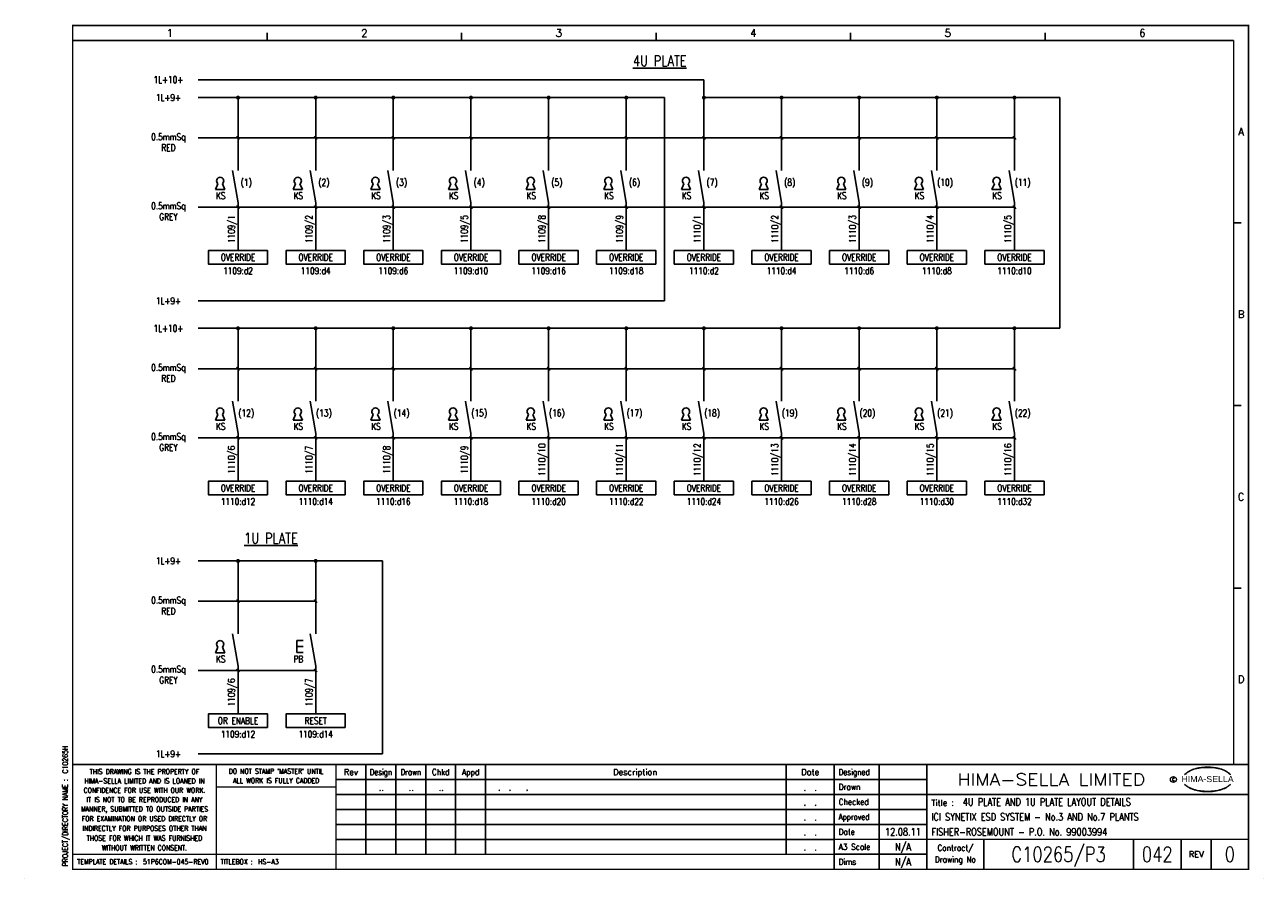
# Model space of a CAD drawing. Extents: x 0 to 414, y 0 to 285.
import ezdxf
from ezdxf.enums import TextEntityAlignment as Align

# ---------------------------------------------------------------- set-up
doc = ezdxf.new("R2010")
doc.units = 0
doc.header["$MEASUREMENT"] = 0
doc.linetypes.add('CONTINU', pattern=[0])
doc.layers.get('0').update_dxf_attribs({"linetype": 'CONTINUOUS'})
for name, color, linetype in [('01-DRAW', 7, 'CONTINUOUS'), ('117', 7, 'CONTINUOUS'), ('COL', 2, 'CONTINU'), ('ROW', 2, 'CONTINU'), ('TEXT', 2, 'CONTINUOUS'), ('TPOL', 3, 'CONTINUOUS'), ('UPS', 2, 'CONTINUOUS')]:
    doc.layers.add(name, color=color, linetype=linetype)
doc.styles.add('ARIAL', font='ARIAL.TTF', dxfattribs={"height": 2.5})
doc.styles.add('ROMAND', font='ROMAND')
doc.styles.add('ROMANS', font='romans.shx', dxfattribs={"width": 0.8})

# ---------------------------------------------------------------- blocks, each defined once
blk = doc.blocks.new('EDREV')
at = {"color": 2, "style": 'ROMANS', "width": 0.8}
for tag, p in [('DES', (129.2, 29.25)), ('DRN', (139.2, 29.25)), ('CHKD', (149.2, 29.25)), ('DES', (129.2, 24.25)), ('DRN', (139.2, 24.25)), ('CHKD', (149.2, 24.25)), ('DES', (129.2, 19.25)), ('DRN', (139.2, 19.25)), ('CHKD', (149.2, 19.25)), ('DES', (129.2, 14.25)), ('DRN', (139.2, 14.25)), ('CHKD', (149.2, 14.25)), ('DES', (129.2, 9.25)), ('DRN', (139.2, 9.25)), ('CHKD', (149.2, 9.25))]:
    blk.add_attdef(tag, text='', height=2.5, dxfattribs=at).set_placement(p, align=Align.CENTER)
blk = doc.blocks.new('HS-A3')
at = {"color": 1}
for p, q in [((81, 280), (81, 282.5)), ((146, 280), (146, 282.5)), ((211, 280), (211, 282.5)), ((276, 280), (276, 282.5)), ((341, 280), (341, 282.5)), ((404, 219), (406.5, 219)), ((404, 158), (406.5, 158)), ((404, 97), (406.5, 97)), ((114, 38), (114, 8)), ((124, 8), (124, 38)), ((134, 8), (134, 38)), ((144, 38), (144, 8)), ((154, 38), (154, 8)), ((254.5, 38), (254.5, 8)), ((285.5, 38), (285.5, 3)), ((270.5, 33), (301.5, 33)), ((301.5, 28), (104, 28)), ((104, 23), (301.5, 23)), ((301.5, 18), (104, 18)), ((104, 13), (270.5, 13)), ((320.5, 13), (320.5, 3)), ((370.5, 13), (370.5, 3)), ((386.5, 3), (386.5, 13)), ((396.5, 13), (396.5, 3)), ((301.5, 8), (270.5, 8)), ((0, 0), (0, 0.025)), ((413.9, 0), (413.9, 0.025))]:
    blk.add_line(p, q, dxfattribs=at)
at = {"color": 1, "const_width": 0.5}
blk.add_lwpolyline([(16, 3), (409, 3), (409, 285), (16, 285)], close=True, dxfattribs=at)
for points in [[(16, 280), (404, 280)], [(404, 38), (404, 280)], [(409, 38), (16, 38)], [(64, 3), (64, 38)], [(104, 3), (104, 38)], [(270.5, 38), (270.5, 3)], [(301.5, 3), (301.5, 38)], [(270.5, 33), (104, 33)], [(104, 30.5), (64, 30.5)], [(409, 28), (301.5, 28)], [(270.5, 13), (409, 13)], [(270.5, 8), (16, 8)]]:
    blk.add_lwpolyline(points, dxfattribs=at)
at = {"color": 3, "lineweight": 13}
blk.add_circle((383.8795, 33), 1, dxfattribs=at)
for centre, radius, start, end in [((392.604, 29.3277), 7.2401, 106.0532, 133.5024), ((392.8763, 29.5135), 7.2999, 130.419, 136.057), ((392.1149, 30.6001), 5.9804, 122.244, 131.6154), ((391.752, 31.2819), 5.2104, 111.8206, 122.8668), ((393.7772, 27.1992), 9.7601, 107.5931, 113.9452), ((395.0991, 20.9965), 15.9367, 89.2698, 106.3911), ((394.0978, 26.015), 10.9859, 96.0146, 107.3203), ((395.2933, 18.8099), 18.2818, 92.8917, 97.3734), ((395.2419, 21.3644), 15.7281, 89.7805, 93.1738), ((395.5053, 20.9965), 15.9367, 73.6089, 90.7302), ((395.3626, 21.3644), 15.7281, 86.8262, 90.2195), ((395.3112, 18.8099), 18.2818, 82.6266, 87.1083), ((396.5067, 26.015), 10.9859, 72.6797, 83.9854), ((396.8272, 27.1992), 9.7601, 66.0548, 72.4069), ((398.0005, 29.3277), 7.2401, 46.4976, 73.9468), ((398.8524, 31.2819), 5.2104, 57.1332, 68.1794), ((398.4895, 30.6001), 5.9804, 48.3846, 57.756), ((397.7282, 29.5135), 7.2999, 43.943, 49.581), ((392.8763, 36.545), 7.2999, 223.943, 229.581), ((392.604, 36.7308), 7.2401, 226.4976, 253.9468), ((392.1149, 35.4585), 5.9804, 228.3846, 237.756), ((391.752, 34.7766), 5.2104, 237.1332, 248.1794), ((393.7772, 38.8593), 9.7601, 246.0548, 252.4069), ((395.0991, 45.062), 15.9367, 253.6089, 270.7302), ((394.0978, 40.0435), 10.9859, 252.6797, 263.9854), ((395.2933, 47.2486), 18.2818, 262.6266, 267.1083), ((395.2419, 44.6941), 15.7281, 266.8262, 270.2195), ((395.5053, 45.062), 15.9367, 269.2698, 286.3911), ((395.3626, 44.6941), 15.7281, 269.7805, 273.1738), ((395.3112, 47.2486), 18.2818, 272.8917, 277.3734), ((396.5067, 40.0435), 10.9859, 276.0146, 287.3203), ((396.8272, 38.8593), 9.7601, 287.5931, 293.9452), ((398.0005, 36.7308), 7.2401, 286.0532, 313.5024), ((398.8524, 34.7766), 5.2104, 291.8206, 302.8668), ((398.4895, 35.4585), 5.9804, 302.244, 311.6154), ((397.7282, 36.545), 7.2999, 310.419, 316.057)]:
    blk.add_arc(centre, radius, start, end, dxfattribs=at)
at = {"color": 2, "style": 'ROMAND'}
for s, p in [('1', (48.5, 282.5)), ('2', (113.5, 282.5)), ('3', (178.5, 282.5)), ('4', (243.5, 282.5)), ('5', (308.5, 282.5)), ('6', (373.5, 282.5)), ('A', (406.5, 249.5)), ('B', (406.5, 188.5)), ('C', (406.5, 127.5)), ('D', (406.5, 66.5))]:
    blk.add_text(s, height=2.5, dxfattribs=at).set_placement(p, align=Align.MIDDLE)
at = {"color": 3, "lineweight": 13, "style": 'ROMANS', "width": 0.8}
for s, p in [('HIMA-SELLA LIMITED AND IS LOANED IN', (40, 32.5193)), ('THIS DRAWING IS THE PROPERTY OF', (40, 35.6443)), ("DO NOT STAMP 'MASTER' UNTIL", (84, 35.7693)), ('ALL WORK IS FULLY CADDED', (84, 32.6443)), ('CONFIDENCE FOR USE WITH OUR WORK.', (40, 29.3879)), ('IT IS NOT TO BE REPRODUCED IN ANY', (40, 26.2629)), ('MANNER, SUBMITTED TO OUTSIDE PARTIES', (40, 23.1379)), ('FOR EXAMINATION OR USED DIRECTLY OR', (40, 19.9054)), ('INDIRECTLY FOR PURPOSES OTHER THAN', (40, 16.6554)), ('THOSE FOR WHICH IT WAS FURNISHED', (40, 13.4054)), ('WITHOUT WRITTEN CONSENT.', (40, 10.1554))]:
    blk.add_text(s, height=1.7, dxfattribs=at).set_placement(p, align=Align.MIDDLE_CENTER)
at = {"color": 4, "style": 'ROMAND'}
for s, p in [('Rev', (109, 34.5)), ('Description', (204, 34.5)), ('Date', (262.5, 34.5))]:
    blk.add_text(s, height=2, dxfattribs=at).set_placement(p, align=Align.CENTER)
for s, width, p in [('Design', 0.85, (119, 34.5)), ('Drawn', 0.85, (129, 34.5)), ('Chkd', 0.9, (139, 34.5)), ('Appd', 0.9, (149, 34.5))]:
    blk.add_text(s, height=2, dxfattribs=dict(at, width=width)).set_placement(p, align=Align.CENTER)
for s, width, p in [('Designed', 0.87, (272, 34.5)), ('Drawn', 0.9, (272, 29.5)), ('Checked', 0.9, (272, 24.5)), ('Approved', 0.85, (272, 19.5)), ('Date', 0.9, (272, 14.5)), ('A3 Scale', 0.9, (272, 9.5)), ('Dims', 0.9, (272, 4.5))]:
    blk.add_text(s, height=2, dxfattribs=dict(at, width=width)).set_placement(p)
at = {"color": 1, "style": 'ROMAND', "width": 1.15}
blk.add_text('HIMA-SELLA LIMITED', height=4, dxfattribs=at).set_placement((343.0965, 33), align=Align.MIDDLE)
at = {"color": 3, "lineweight": 13, "style": 'ROMANS', "width": 0.8}
blk.add_text('C', height=1, dxfattribs=at).set_placement((383.8436, 32.5), align=Align.CENTER)
at = {"color": 1, "style": 'ARIAL', "width": 1.05}
blk.add_text('HIMA-SELLA', height=2, dxfattribs=at).set_placement((395.3022, 32.1293), align=Align.CENTER)
at = {"color": 3, "style": 'ROMANS', "width": 0.8}
blk.add_text('PROJECT/DIRECTORY NAME :', height=1.7, rotation=90, dxfattribs=at).set_placement((13.5, 4), align=Align.MIDDLE_LEFT)
at = {"color": 4, "style": 'ROMAND'}
blk.add_text('Title :', height=2, dxfattribs=at).set_placement((303, 24.25))
at = {"color": 4, "style": 'ROMAND', "width": 0.9}
for s, p in [('Contract/', (311, 10)), ('Drawing No', (311, 6))]:
    blk.add_text(s, height=2, dxfattribs=at).set_placement(p, align=Align.MIDDLE)
at = {"color": 4, "style": 'ROMAND'}
blk.add_text('REV', height=2, dxfattribs=at).set_placement((391.5, 8), align=Align.MIDDLE)
at = {"color": 3, "style": 'ROMANS', "width": 0.8}
for s, p in [('TEMPLATE DETAILS :', (17.5, 5.5)), ('TITLEBOX :', (65.5, 5.5)), ('HS-A3', (78, 5.5))]:
    blk.add_text(s, height=1.7, dxfattribs=at).set_placement(p, align=Align.MIDDLE_LEFT)
at = {"layer": 'COL', "style": 'ROMAND', "flags": 9}
for tag, p in [('COL1', (48.5, 282.5)), ('COL2', (113.5, 282.5)), ('COL3', (178.5, 282.5)), ('COL4', (243.5, 282.5)), ('COL5', (308.5, 282.5)), ('COL6', (373.5, 282.5))]:
    blk.add_attdef(tag, p, '', height=2.5, dxfattribs=at)
at = {"layer": 'ROW', "style": 'ROMAND', "flags": 9}
for tag, p in [('ROW1', (406.5, 249.5)), ('ROW2', (406.5, 188.5)), ('ROW3', (406.5, 127.5)), ('ROW4', (406.5, 66.5))]:
    blk.add_attdef(tag, p, '', height=2.5, dxfattribs=at)
at = {"layer": 'UPS', "color": 3, "style": 'ROMANS', "width": 0.8, "flags": 8}
blk.add_attdef('PROJS->NOMPRO', text='', height=1.7, rotation=90, dxfattribs=at).set_placement((13.5, 35), align=Align.MIDDLE_LEFT)
at = {"layer": 'UPS', "style": 'ROMANS', "width": 2.74737, "flags": 8}
blk.add_attdef('PLANOS->MCAN1', text='', height=2.5, rotation=0.069611, dxfattribs=at).set_placement((156, 31.6443), (243, 31.75), align=Align.FIT)
at = {"layer": 'UPS', "style": 'ROMANS', "width": 0.8, "flags": 8}
for tag, height, p in [('PLANOS->VERIF', 2.5, (293.5, 34.25)), ('PLANOS->CANVI1', 2.5, (109, 29.25)), ('PLANOS->NCAN1', 2.5, (149, 29.25)), ('PLANOS->DCAN1', 2.5, (262.5, 29.25)), ('PLANOS->ORIG', 2.5, (293.5, 29.25)), ('PLANOS->CANVI2', 2.5, (109, 24.25)), ('PLANOS->NCAN2', 2.5, (149, 24.25)), ('PLANOS->DCAN2', 2.5, (262.5, 24.25)), ('PLANOS->HECHF', 2.5, (293.5, 24.25)), ('PLANOS->CANVI3', 2.5, (109, 19.25)), ('PLANOS->NCAN3', 2.5, (149, 19.25)), ('PLANOS->DCAN3', 2.5, (262.5, 19.25)), ('PLANOS->HECHD', 2.5, (293.5, 19.25)), ('PLANOS->CANVI4', 2.5, (109, 14.25)), ('PLANOS->NCAN4', 2.5, (149, 14.25)), ('PLANOS->DCAN4', 2.5, (262.5, 14.25)), ('PLANOS->DATACREA', 2.5, (293.5, 14.25)), ('PLANOS->CANVI5', 2.5, (109, 9.25)), ('PLANOS->NCAN5', 2.5, (149, 9.25)), ('PLANOS->DCAN5', 2.5, (262.5, 9.25)), ('PLANOS->NR1', 2.5, (293.5, 9.25)), ('PROJS->DESCPRO3', 5, (345.5, 5.5)), ('PLANOS->PLANO', 5, (378.5, 5.5)), ('PLANOS->USER', 5, (402.75, 5.5)), ('PLANOS->NR2', 2.5, (293.5, 4.25))]:
    blk.add_attdef(tag, text='', height=height, dxfattribs=at).set_placement(p, align=Align.CENTER)
at = {"layer": 'UPS', "style": 'ROMANS', "flags": 8}
for tag, width, p, p2 in [('PLANOS->MCAN2', 2.686765, (156, 26.75), (243, 26.75)), ('PLANOS->MCAN3', 2.686765, (156, 21.75), (243, 21.75)), ('PLANOS->MCAN4', 2.676923, (156, 16.75), (243, 16.75)), ('PLANOS->MCAN5', 2.686765, (156, 11.75), (243, 11.75))]:
    blk.add_attdef(tag, text='', height=2.5, dxfattribs=dict(at, width=width)).set_placement(p, p2, align=Align.FIT)
at = {"layer": 'UPS', "style": 'ROMANS', "width": 0.8, "flags": 8}
blk.add_attdef('PLANOS->DENOM', (313.5, 24.25), '', height=2.5, dxfattribs=at)
at = {"layer": 'UPS', "color": 4, "style": 'ROMANS', "width": 0.8, "flags": 8}
for tag, p in [('PROJS->DESCPRO1', (303, 19.25)), ('PROJS->DESCPRO2', (303, 14.25))]:
    blk.add_attdef(tag, p, '', height=2.5, dxfattribs=at)
at = {"layer": 'UPS', "color": 3, "style": 'ROMANS', "width": 0.8, "flags": 8}
blk.add_attdef('PLANOS->PROTOTIPO', text='', height=1.7, dxfattribs=at).set_placement((39.5, 5.5), align=Align.MIDDLE_LEFT)
at = {"layer": 'UPS', "style": 'ROMANS', "width": 0.8, "flags": 8}
blk.add_attdef('PLANOS->OBS4', text='', height=2.5, dxfattribs=at).set_placement((107, 5.5), align=Align.MIDDLE_LEFT)
blk = doc.blocks.new('KEY')
at = {"layer": '01-DRAW'}
for p, q in [((-0.38, -0.5), (-0.18, -0.04)), ((-0.38, -0.5), (0.38, -0.5)), ((0.38, -0.5), (0.18, -0.04))]:
    blk.add_line(p, q, dxfattribs=at)
blk.add_arc((0, 0.2), 0.3, 307.477, 232.523, dxfattribs=at)

msp = doc.modelspace()

# ---------------------------------------------------------------- linework, layer by layer
for p, q in [((226.96, 266.9), (57.9, 266.9)), ((226.96, 260.9), (226.96, 266.9)), ((213.78, 260.9), (57.9, 260.9)), ((213.78, 260.9), (213.78, 192.94)), ((345.93, 260.9), (226.96, 260.9)), ((345.93, 260.9), (345.93, 183.8)), ((213.78, 192.94), (57.9, 192.94)), ((345.93, 183.8), (57.9, 183.8)), ((119.54, 106.04), (57.9, 106.04)), ((119.54, 41.56), (119.54, 106.04)), ((90.92, 75.44), (90.92, 79.41)), ((90.92, 79.41), (93.07, 79.41)), ((90.92, 77.43), (93.07, 77.43)), ((93.07, 75.44), (90.92, 75.44)), ((119.54, 41.56), (57.9, 41.56))]:
    msp.add_line(p, q)
at = {"const_width": 0.675}
for points in [[(70.93, 260.9, 1), (71.61, 260.9, 1)], [(96.88, 260.9, 1), (97.56, 260.9, 1)], [(122.83, 260.9, 1), (123.51, 260.9, 1)], [(148.78, 260.9, 1), (149.46, 260.9, 1)], [(174.73, 260.9, 1), (175.4, 260.9, 1)], [(200.68, 260.9, 1), (201.35, 260.9, 1)], [(226.63, 260.9, 1), (227.3, 260.9, 1)], [(252.58, 260.9, 1), (253.25, 260.9, 1)], [(278.52, 260.9, 1), (279.2, 260.9, 1)], [(304.47, 260.9, 1), (305.15, 260.9, 1)], [(330.42, 260.9, 1), (331.1, 260.9, 1)], [(70.93, 183.8, 1), (71.61, 183.8, 1)], [(96.88, 183.8, 1), (97.56, 183.8, 1)], [(122.83, 183.8, 1), (123.51, 183.8, 1)], [(148.78, 183.8, 1), (149.46, 183.8, 1)], [(174.73, 183.8, 1), (175.4, 183.8, 1)], [(200.68, 183.8, 1), (201.35, 183.8, 1)], [(226.63, 183.8, 1), (227.3, 183.8, 1)], [(252.58, 183.8, 1), (253.25, 183.8, 1)], [(278.52, 183.8, 1), (279.2, 183.8, 1)], [(304.47, 183.8, 1), (305.15, 183.8, 1)], [(330.42, 183.8, 1), (331.1, 183.8, 1)], [(70.93, 106.04, 1), (71.61, 106.04, 1)], [(96.88, 106.04, 1), (97.56, 106.04, 1)]]:
    msp.add_lwpolyline(points, format="xyb", close=True, dxfattribs=at)
for points in [[(81.17, 205.27), (61.37, 205.27), (61.37, 209.77), (81.17, 209.77)], [(107.12, 205.27), (87.32, 205.27), (87.32, 209.77), (107.12, 209.77)], [(133.07, 205.27), (113.27, 205.27), (113.27, 209.77), (133.07, 209.77)], [(159.02, 205.27), (139.22, 205.27), (139.22, 209.77), (159.02, 209.77)], [(184.97, 205.27), (165.17, 205.27), (165.17, 209.77), (184.97, 209.77)], [(210.92, 205.27), (191.12, 205.27), (191.12, 209.77), (210.92, 209.77)], [(236.86, 205.27), (217.06, 205.27), (217.06, 209.77), (236.86, 209.77)], [(262.81, 205.27), (243.01, 205.27), (243.01, 209.77), (262.81, 209.77)], [(288.76, 205.27), (268.96, 205.27), (268.96, 209.77), (288.76, 209.77)], [(314.71, 205.27), (294.91, 205.27), (294.91, 209.77), (314.71, 209.77)], [(340.66, 205.27), (320.86, 205.27), (320.86, 209.77), (340.66, 209.77)], [(81.17, 128.16), (61.37, 128.16), (61.37, 132.66), (81.17, 132.66)], [(107.12, 128.16), (87.32, 128.16), (87.32, 132.66), (107.12, 132.66)], [(133.07, 128.16), (113.27, 128.16), (113.27, 132.66), (133.07, 132.66)], [(159.02, 128.16), (139.22, 128.16), (139.22, 132.66), (159.02, 132.66)], [(184.97, 128.16), (165.17, 128.16), (165.17, 132.66), (184.97, 132.66)], [(210.92, 128.16), (191.12, 128.16), (191.12, 132.66), (210.92, 132.66)], [(236.86, 128.16), (217.06, 128.16), (217.06, 132.66), (236.86, 132.66)], [(262.81, 128.16), (243.01, 128.16), (243.01, 132.66), (262.81, 132.66)], [(288.76, 128.16), (268.96, 128.16), (268.96, 132.66), (288.76, 132.66)], [(314.71, 128.16), (294.91, 128.16), (294.91, 132.66), (314.71, 132.66)], [(340.66, 128.16), (320.86, 128.16), (320.86, 132.66), (340.66, 132.66)], [(81.17, 50.4), (61.37, 50.4), (61.37, 54.9), (81.17, 54.9)], [(107.12, 50.4), (87.32, 50.4), (87.32, 54.9), (107.12, 54.9)]]:
    msp.add_lwpolyline(points, close=True)
at = {"layer": '117'}
for p, q in [((71.27, 260.9), (71.27, 236.51)), ((97.22, 260.9), (97.22, 236.51)), ((123.17, 260.9), (123.17, 236.51)), ((149.12, 260.9), (149.12, 236.51)), ((175.07, 260.9), (175.07, 236.51)), ((201.02, 260.9), (201.02, 236.51)), ((226.96, 260.9), (226.96, 236.51)), ((252.91, 260.9), (252.91, 236.51)), ((278.86, 260.9), (278.86, 236.51)), ((304.81, 260.9), (304.81, 236.51)), ((330.76, 260.9), (330.76, 236.51)), ((71.27, 225.71), (69.47, 236.51)), ((97.22, 225.71), (95.42, 236.51)), ((123.17, 225.71), (121.37, 236.51)), ((149.12, 225.71), (147.32, 236.51)), ((175.07, 225.71), (173.27, 236.51)), ((201.02, 225.71), (199.22, 236.51)), ((226.96, 225.71), (225.16, 236.51)), ((252.91, 225.71), (251.11, 236.51)), ((278.86, 225.71), (277.06, 236.51)), ((304.81, 225.71), (303.01, 236.51)), ((330.76, 225.71), (328.96, 236.51)), ((71.27, 225.71), (71.27, 209.77)), ((97.22, 225.71), (97.22, 209.77)), ((123.17, 225.71), (123.17, 209.77)), ((149.12, 225.71), (149.12, 209.77)), ((175.07, 225.71), (175.07, 209.77)), ((201.02, 225.71), (201.02, 209.77)), ((226.96, 225.71), (226.96, 209.77)), ((252.91, 225.71), (252.91, 209.77)), ((278.86, 225.71), (278.86, 209.77)), ((304.81, 225.71), (304.81, 209.77)), ((330.76, 225.71), (330.76, 209.77)), ((71.27, 183.8), (71.27, 159.41)), ((97.22, 183.8), (97.22, 159.41)), ((123.17, 183.8), (123.17, 159.41)), ((149.12, 183.8), (149.12, 159.41)), ((175.07, 183.8), (175.07, 159.41)), ((201.02, 183.8), (201.02, 159.41)), ((226.96, 183.8), (226.96, 159.41)), ((252.91, 183.8), (252.91, 159.41)), ((278.86, 183.8), (278.86, 159.41)), ((304.81, 183.8), (304.81, 159.41)), ((330.76, 183.8), (330.76, 159.41)), ((71.27, 148.61), (69.47, 159.41)), ((97.22, 148.61), (95.42, 159.41)), ((123.17, 148.61), (121.37, 159.41)), ((149.12, 148.61), (147.32, 159.41)), ((175.07, 148.61), (173.27, 159.41)), ((201.02, 148.61), (199.22, 159.41)), ((226.96, 148.61), (225.16, 159.41)), ((252.91, 148.61), (251.11, 159.41)), ((278.86, 148.61), (277.06, 159.41)), ((304.81, 148.61), (303.01, 159.41)), ((330.76, 148.61), (328.96, 159.41)), ((71.27, 148.61), (71.27, 132.66)), ((97.22, 148.61), (97.22, 132.66)), ((123.17, 148.61), (123.17, 132.66)), ((149.12, 148.61), (149.12, 132.66)), ((175.07, 148.61), (175.07, 132.66)), ((201.02, 148.61), (201.02, 132.66)), ((226.96, 148.61), (226.96, 132.66)), ((252.91, 148.61), (252.91, 132.66)), ((278.86, 148.61), (278.86, 132.66)), ((304.81, 148.61), (304.81, 132.66)), ((330.76, 148.61), (330.76, 132.66)), ((71.27, 106.04), (71.27, 81.64)), ((97.22, 106.04), (97.22, 81.64)), ((71.27, 70.84), (69.47, 81.64)), ((97.22, 70.84), (95.42, 81.64)), ((71.27, 70.84), (71.27, 54.9)), ((97.22, 70.84), (97.22, 54.9))]:
    msp.add_line(p, q, dxfattribs=at)
at = {"layer": 'TPOL'}
for p, q in [((330.76, 247.41), (57.9, 247.41)), ((71.68, 246.86), (70.86, 247.97)), ((97.63, 246.86), (96.81, 247.97)), ((123.58, 246.86), (122.76, 247.97)), ((149.53, 246.86), (148.71, 247.97)), ((175.48, 246.86), (174.66, 247.97)), ((201.42, 246.86), (200.61, 247.97)), ((227.37, 246.86), (226.56, 247.97)), ((253.32, 246.86), (252.5, 247.97)), ((279.27, 246.86), (278.45, 247.97)), ((305.22, 246.86), (304.4, 247.97)), ((331.17, 246.86), (330.35, 247.97)), ((330.76, 224.32), (57.9, 224.32)), ((71.68, 223.76), (70.86, 224.88)), ((97.63, 223.76), (96.81, 224.88)), ((123.58, 223.76), (122.76, 224.88)), ((149.53, 223.76), (148.71, 224.88)), ((175.48, 223.76), (174.66, 224.88)), ((201.42, 223.76), (200.61, 224.88)), ((227.37, 223.76), (226.56, 224.88)), ((253.32, 223.76), (252.5, 224.88)), ((279.27, 223.76), (278.45, 224.88)), ((305.22, 223.76), (304.4, 224.88)), ((331.17, 223.76), (330.35, 224.88)), ((330.76, 170.31), (57.9, 170.31)), ((71.68, 169.75), (70.86, 170.87)), ((97.63, 169.75), (96.81, 170.87)), ((123.58, 169.75), (122.76, 170.87)), ((149.53, 169.75), (148.71, 170.87)), ((175.48, 169.75), (174.66, 170.87)), ((201.42, 169.75), (200.61, 170.87)), ((227.37, 169.75), (226.56, 170.87)), ((253.32, 169.75), (252.5, 170.87)), ((279.27, 169.75), (278.45, 170.87)), ((305.22, 169.75), (304.4, 170.87)), ((331.17, 169.75), (330.35, 170.87)), ((330.76, 147.22), (57.9, 147.22)), ((71.68, 146.66), (70.86, 147.78)), ((97.63, 146.66), (96.81, 147.78)), ((123.58, 146.66), (122.76, 147.78)), ((149.53, 146.66), (148.71, 147.78)), ((175.48, 146.66), (174.66, 147.78)), ((201.42, 146.66), (200.61, 147.78)), ((227.37, 146.66), (226.56, 147.78)), ((253.32, 146.66), (252.5, 147.78)), ((279.27, 146.66), (278.45, 147.78)), ((305.22, 146.66), (304.4, 147.78)), ((331.17, 146.66), (330.35, 147.78)), ((97.22, 92.55), (57.9, 92.55)), ((71.68, 91.99), (70.86, 93.11)), ((97.63, 91.99), (96.81, 93.11)), ((97.22, 69.46), (57.9, 69.46)), ((71.68, 68.9), (70.86, 70.02)), ((97.63, 68.9), (96.81, 70.02))]:
    msp.add_line(p, q, dxfattribs=at)

# ---------------------------------------------------------------- block references
msp.add_blockref('HS-A3', (0, 0)).add_auto_attribs({'PROJS->NOMPRO': 'C10265H', 'PLANOS->PROTOTIPO': '51P6COM-045-REV0', 'PROJS->DESCPRO3': 'C10265/P3', 'PLANOS->DATACREA': '12.08.11', 'PLANOS->DCAN5': '.  .', 'PLANOS->DCAN2': '.  .', 'PLANOS->DCAN3': '.  .', 'PLANOS->DCAN4': '.  .', 'PLANOS->DCAN1': '.  .', 'PLANOS->NR1': 'N/A', 'PLANOS->NR2': 'N/A', 'PROJS->DESCPRO1': 'ICI SYNETIX ESD SYSTEM - No.3 AND No.7 PLANTS', 'PROJS->DESCPRO2': 'FISHER-ROSEMOUNT - P.O. No. 99003994', 'PLANOS->DENOM': '4U PLATE AND 1U PLATE LAYOUT DETAILS', 'PLANOS->USER': '0', 'PLANOS->PLANO': '042'})
ref = msp.add_blockref('EDREV', (-10, 0))
ref.add_attrib('DES', '..', dxfattribs={"color": 2, "height": 2.5, "style": 'ROMANS', "width": 0.8}).set_placement((119.2, 29.25), align=Align.CENTER)
ref.add_attrib('DRN', '..', dxfattribs={"color": 2, "height": 2.5, "style": 'ROMANS', "width": 0.8}).set_placement((129.2, 29.25), align=Align.CENTER)
ref.add_attrib('CHKD', '..', dxfattribs={"color": 2, "height": 2.5, "style": 'ROMANS', "width": 0.8}).set_placement((139.2, 29.25), align=Align.CENTER)
at = {"layer": '117', "xscale": 4.05, "yscale": 4.05, "zscale": 4.05}
for p in [(65.3, 232.25), (91.25, 232.25), (117.2, 232.25), (143.14, 232.25), (169.09, 232.25), (195.04, 232.25), (220.99, 232.25), (246.94, 232.25), (272.89, 232.25), (298.84, 232.25), (324.79, 232.25), (65.3, 155.15), (91.25, 155.15), (117.2, 155.15), (143.14, 155.15), (169.09, 155.15), (195.04, 155.15), (220.99, 155.15), (246.94, 155.15), (272.89, 155.15), (298.84, 155.15), (324.79, 155.15), (65.3, 77.39)]:
    msp.add_blockref('KEY', p, dxfattribs=at)

# ---------------------------------------------------------------- texts
at = {"layer": 'TEXT', "style": 'ROMANS', "width": 0.8}
for s, height, p in [('%%u4U PLATE', 3.5096, (212.22, 273.22)), ('1L+10+', 2.25, (48, 266.9)), ('1L+9+', 2.25, (48, 260.9)), ('0.5mmSq', 2.25, (48, 247.41)), ('RED', 2.25, (48, 244.17)), ('(1)', 2.25, (74, 232.43)), ('(2)', 2.25, (99.95, 232.43)), ('(3)', 2.25, (125.89, 232.43)), ('(4)', 2.25, (151.84, 232.43)), ('(5)', 2.25, (177.79, 232.43)), ('(6)', 2.25, (203.74, 232.43)), ('(7)', 2.25, (229.69, 232.43)), ('(8)', 2.25, (255.64, 232.43)), ('(9)', 2.25, (281.59, 232.43)), ('(10)', 2.25, (307.54, 232.43)), ('(11)', 2.25, (333.48, 232.43)), ('KS', 2.25, (65.47, 228.12)), ('KS', 2.25, (91.41, 228.12)), ('KS', 2.25, (117.36, 228.12)), ('KS', 2.25, (143.31, 228.12)), ('KS', 2.25, (169.26, 228.12)), ('KS', 2.25, (195.21, 228.12)), ('KS', 2.25, (221.16, 228.12)), ('KS', 2.25, (247.11, 228.12)), ('KS', 2.25, (273.06, 228.12)), ('KS', 2.25, (299, 228.12)), ('KS', 2.25, (324.95, 228.12)), ('0.5mmSq', 2.25, (48, 224.32)), ('GREY', 2.25, (48, 221.07)), ('OVERRIDE', 2.25, (71.27, 207.52)), ('OVERRIDE', 2.25, (97.22, 207.52)), ('OVERRIDE', 2.25, (123.17, 207.52)), ('OVERRIDE', 2.25, (149.12, 207.52)), ('OVERRIDE', 2.25, (175.07, 207.52)), ('OVERRIDE', 2.25, (201.02, 207.52)), ('OVERRIDE', 2.25, (226.96, 207.52)), ('OVERRIDE', 2.25, (252.91, 207.52)), ('OVERRIDE', 2.25, (278.86, 207.52)), ('OVERRIDE', 2.25, (304.81, 207.52)), ('OVERRIDE', 2.25, (330.76, 207.52)), ('1109:d2', 2.25, (71.27, 203.02)), ('1109:d4', 2.25, (97.22, 203.02)), ('1109:d6', 2.25, (123.17, 203.02)), ('1109:d10', 2.25, (149.12, 203.02)), ('1109:d16', 2.25, (175.07, 203.02)), ('1109:d18', 2.25, (201.02, 203.02)), ('1110:d2', 2.25, (226.96, 203.02)), ('1110:d4', 2.25, (252.91, 203.02)), ('1110:d6', 2.25, (278.86, 203.02)), ('1110:d8', 2.25, (304.81, 203.02)), ('1110:d10', 2.25, (330.76, 203.02)), ('1L+9+', 2.25, (48, 192.94)), ('1L+10+', 2.25, (48, 183.8)), ('0.5mmSq', 2.25, (48, 170.31)), ('RED', 2.25, (48, 167.06)), ('(12)', 2.25, (74, 155.33)), ('(13)', 2.25, (99.95, 155.33)), ('(14)', 2.25, (125.89, 155.33)), ('(15)', 2.25, (151.84, 155.33)), ('(16)', 2.25, (177.79, 155.33)), ('(17)', 2.25, (203.74, 155.33)), ('(18)', 2.25, (229.69, 155.33)), ('(19)', 2.25, (255.64, 155.33)), ('(20)', 2.25, (281.59, 155.33)), ('(21)', 2.25, (307.54, 155.33)), ('(22)', 2.25, (333.48, 155.33)), ('KS', 2.25, (65.47, 151.02)), ('KS', 2.25, (91.41, 151.02)), ('KS', 2.25, (117.36, 151.02)), ('KS', 2.25, (143.31, 151.02)), ('KS', 2.25, (169.26, 151.02)), ('KS', 2.25, (195.21, 151.02)), ('KS', 2.25, (221.16, 151.02)), ('KS', 2.25, (247.11, 151.02)), ('KS', 2.25, (273.06, 151.02)), ('KS', 2.25, (299, 151.02)), ('KS', 2.25, (324.95, 151.02)), ('0.5mmSq', 2.25, (48, 147.22)), ('GREY', 2.25, (48, 143.97)), ('OVERRIDE', 2.25, (71.27, 130.41)), ('OVERRIDE', 2.25, (97.22, 130.41)), ('OVERRIDE', 2.25, (123.17, 130.41)), ('OVERRIDE', 2.25, (149.12, 130.41)), ('OVERRIDE', 2.25, (175.07, 130.41)), ('OVERRIDE', 2.25, (201.02, 130.41)), ('OVERRIDE', 2.25, (226.96, 130.41)), ('OVERRIDE', 2.25, (252.91, 130.41)), ('OVERRIDE', 2.25, (278.86, 130.41)), ('OVERRIDE', 2.25, (304.81, 130.41)), ('OVERRIDE', 2.25, (330.76, 130.41)), ('1110:d12', 2.25, (71.27, 125.91)), ('1110:d14', 2.25, (97.22, 125.91)), ('1110:d16', 2.25, (123.17, 125.91)), ('1110:d18', 2.25, (149.12, 125.91)), ('1110:d20', 2.25, (175.07, 125.91)), ('1110:d22', 2.25, (201.02, 125.91)), ('1110:d24', 2.25, (226.96, 125.91)), ('1110:d26', 2.25, (252.91, 125.91)), ('1110:d28', 2.25, (278.86, 125.91)), ('1110:d30', 2.25, (304.81, 125.91)), ('1110:d32', 2.25, (330.76, 125.91)), ('%%u1U PLATE', 3.5096, (82.27, 113.64)), ('1L+9+', 2.25, (48, 106.04)), ('0.5mmSq', 2.25, (48, 92.55)), ('RED', 2.25, (48, 89.3)), ('KS', 2.25, (65.47, 73.26)), ('PB', 2.25, (91.41, 73.26)), ('0.5mmSq', 2.25, (48, 69.46)), ('GREY', 2.25, (48, 66.21)), ('OR ENABLE', 2.25, (71.27, 52.65)), ('RESET', 2.25, (97.22, 52.65)), ('1109:d12', 2.25, (71.27, 48.15)), ('1109:d14', 2.25, (97.22, 48.15)), ('1L+9+', 2.25, (48, 41.56)), ('.  .   .', 2.5, (163.25, 30.51))]:
    msp.add_text(s, height=height, dxfattribs=at).set_placement(p, align=Align.MIDDLE)
for s, p in [('1109/1', (69.21, 216.97)), ('1109/2', (95.16, 216.97)), ('1109/3', (121.11, 216.97)), ('1109/5', (147.06, 216.97)), ('1109/8', (173.01, 216.97)), ('1109/9', (198.96, 216.97)), ('1110/1', (224.9, 216.97)), ('1110/2', (250.85, 216.97)), ('1110/3', (276.8, 216.97)), ('1110/4', (302.75, 216.97)), ('1110/5', (328.7, 216.97)), ('1110/6', (69.21, 139.87)), ('1110/7', (95.16, 139.87)), ('1110/8', (121.11, 139.87)), ('1110/9', (147.06, 139.87)), ('1110/10', (173.01, 139.87)), ('1110/11', (198.96, 139.87)), ('1110/12', (224.9, 139.87)), ('1110/13', (250.85, 139.87)), ('1110/14', (276.8, 139.87)), ('1110/15', (302.75, 139.87)), ('1110/16', (328.7, 139.87)), ('1109/6', (69.21, 62.11)), ('1109/7', (95.16, 62.11))]:
    msp.add_text(s, height=2.25, rotation=90, dxfattribs=at).set_placement(p, align=Align.MIDDLE)

doc.saveas('drawing.dxf')
